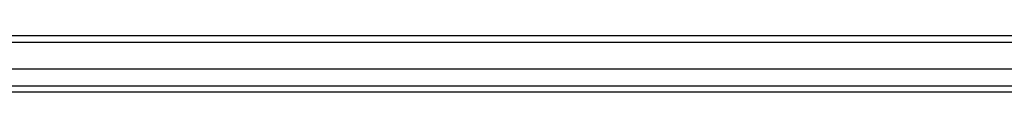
# Model space of a CAD drawing. Header units: inches. Extents: x 23 to 609, y 66 to 286.
# Tile 73 of 178: x 297.804 to 312.932, y 198.453 to 199.319. Entities that reach past the tile are written whole.
import ezdxf

# ---------------------------------------------------------------- set-up
doc = ezdxf.new("R2010")
doc.units = ezdxf.units.IN
doc.header["$MEASUREMENT"] = 0
doc.layers.add('Visible Edges(ANSI)', color=7, linetype='Continuous', lineweight=25)
doc.layers.add('Visible Tangent Edges(ANSI)', color=7, linetype='Continuous', lineweight=25)

msp = doc.modelspace()

# ---------------------------------------------------------------- linework, layer by layer
at = {"layer": 'Visible Edges(ANSI)'}
for p, q in [((327.961, 199.319), (268.159, 199.319)), ((327.352, 198.807), (268.769, 198.807)), ((327.163, 198.453), (268.957, 198.453))]:
    msp.add_line(p, q, dxfattribs=at)
at = {"layer": 'Visible Tangent Edges(ANSI)'}
for p, q in [((268.159, 199.22), (327.961, 199.22)), ((268.827, 198.552), (327.293, 198.552))]:
    msp.add_line(p, q, dxfattribs=at)

doc.saveas('drawing.dxf')
